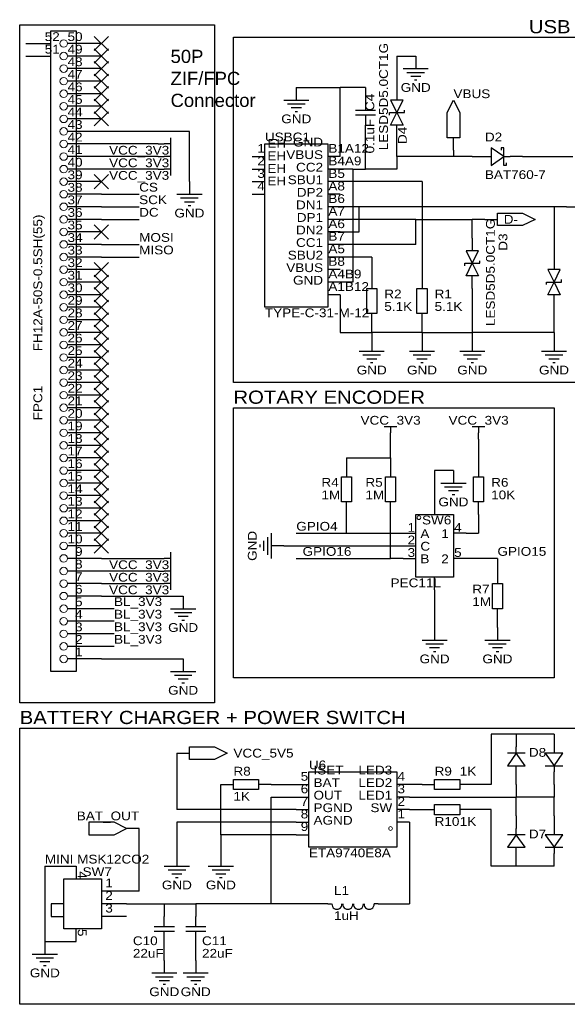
# Model space of a CAD drawing. Header units: millimetres. Extents: x 5 to 295, y -46 to 204.
# Tile 1 of 2: x 5 to 116, y 5 to 204. Entities that reach past the tile are written whole.
import ezdxf
from ezdxf.enums import TextEntityAlignment as Align

# ---------------------------------------------------------------- set-up
doc = ezdxf.new("R2010")
doc.units = ezdxf.units.MM
doc.header["$MEASUREMENT"] = 0
doc.styles.get("Standard").update_dxf_attribs({"font": 'arial.ttf'})

msp = doc.modelspace()

# ---------------------------------------------------------------- linework, layer by layer
at = {"color": 1, "true_color": 0x000000}
for points in [[(5.08, 203.2), (44.45, 203.2), (44.45, 66.04), (5.08, 66.04)], [(48.26, 200.66), (129.54, 200.66), (129.54, 130.81), (48.26, 130.81)], [(48.26, 125.73), (113.03, 125.73), (113.03, 71.12), (48.26, 71.12)], [(5.08, 60.96), (119.38, 60.96), (119.38, 5.08), (5.08, 5.08)]]:
    msp.add_lwpolyline(points, close=True, dxfattribs=at)
at = {"color": 1, "true_color": 0xa00000}
for points in [[(16.51, 72.39), (11.4, 72.39), (11.4, 201.93), (16.51, 201.93)], [(80.01, 187.96), (81.28, 185.42), (82.55, 187.96)], [(91.44, 180.34), (91.44, 185.42), (92.71, 187.96), (93.98, 185.42), (93.98, 180.34)], [(80.01, 182.88), (81.28, 185.42), (82.55, 182.88)], [(67.31, 146.05), (54.61, 146.05), (54.61, 179.07), (67.31, 179.07)], [(100.33, 174.75), (102.87, 176.53), (100.33, 178.31)], [(101.6, 165.1), (106.68, 165.1), (109.22, 163.83), (106.68, 162.56), (101.6, 162.56)], [(95.25, 157.48), (96.52, 154.94), (97.79, 157.48)], [(95.25, 152.4), (96.52, 154.94), (97.79, 152.4)], [(111.76, 153.67), (113.03, 151.13), (114.3, 153.67)], [(75.18, 144.78), (75.18, 149.86), (77.22, 149.86), (77.22, 144.78)], [(85.34, 144.78), (85.34, 149.86), (87.38, 149.86), (87.38, 144.78)], [(111.76, 148.59), (113.03, 151.13), (114.3, 148.59)], [(70.1, 106.68), (70.1, 111.76), (72.14, 111.76), (72.14, 106.68)], [(78.99, 106.68), (78.99, 111.76), (81.03, 111.76), (81.03, 106.68)], [(96.77, 106.68), (96.77, 111.76), (98.81, 111.76), (98.81, 106.68)], [(85.09, 104.14), (92.71, 104.14), (92.71, 91.44), (85.09, 91.44)], [(100.58, 85.09), (100.58, 90.17), (102.62, 90.17), (102.62, 85.09)], [(39.37, 57.15), (44.45, 57.15), (46.99, 55.88), (44.45, 54.61), (39.37, 54.61)], [(107.19, 53.34), (105.41, 55.88), (103.63, 53.34)], [(111.25, 55.88), (113.03, 53.34), (114.81, 55.88)], [(81.28, 36.83), (63.5, 36.83), (63.5, 52.07), (81.28, 52.07)], [(48.26, 50.55), (53.34, 50.55), (53.34, 48.51), (48.26, 48.51)], [(88.9, 50.55), (93.98, 50.55), (93.98, 48.51), (88.9, 48.51)], [(88.9, 45.47), (93.98, 45.47), (93.98, 43.43), (88.9, 43.43)], [(26.67, 40.64), (24.13, 41.91), (19.05, 41.91), (19.05, 39.37), (24.13, 39.37)], [(107.19, 36.83), (105.41, 39.37), (103.63, 36.83)], [(111.25, 39.37), (113.03, 36.83), (114.81, 39.37)], [(21.59, 30.48), (21.59, 20.32), (13.97, 20.32), (13.97, 30.48)]]:
    msp.add_lwpolyline(points, close=True, dxfattribs=at)
at = {"color": 1, "true_color": 0x880000}
for points in [[(6.35, 199.39), (11.43, 199.39)], [(21.59, 199.39), (16.51, 199.39)], [(6.35, 196.85), (11.43, 196.85)], [(21.59, 196.85), (16.51, 196.85)], [(85.09, 196.85), (85.09, 194.31)], [(21.59, 194.31), (16.51, 194.31)], [(21.59, 191.77), (16.51, 191.77)], [(21.59, 189.23), (16.51, 189.23)], [(60.96, 190.5), (60.96, 187.96)], [(74.93, 190.5), (74.93, 187.96)], [(81.28, 190.5), (81.28, 187.96)], [(21.59, 186.69), (16.51, 186.69)], [(21.59, 184.15), (16.51, 184.15)], [(21.59, 181.61), (16.51, 181.61)], [(74.93, 180.34), (74.93, 182.88)], [(81.28, 180.34), (81.28, 182.88)], [(92.71, 177.8), (92.71, 180.34)], [(21.59, 179.07), (16.51, 179.07)], [(33.02, 179.07), (34.29, 179.07)], [(21.59, 176.53), (16.51, 176.53)], [(33.02, 176.53), (34.29, 176.53)], [(52.07, 176.53), (54.61, 176.53)], [(69.85, 176.53), (67.31, 176.53)], [(96.52, 176.53), (99.06, 176.53)], [(106.68, 176.53), (104.14, 176.53)], [(114.3, 176.53), (116.84, 176.53)], [(21.59, 173.99), (16.51, 173.99)], [(33.02, 173.99), (34.29, 173.99)], [(52.07, 173.99), (54.61, 173.99)], [(69.85, 173.99), (67.31, 173.99)], [(21.59, 171.45), (16.51, 171.45)], [(39.37, 171.45), (39.37, 168.91)], [(52.07, 171.45), (54.61, 171.45)], [(69.85, 171.45), (67.31, 171.45)], [(21.59, 168.91), (16.51, 168.91)], [(52.07, 168.91), (54.61, 168.91)], [(69.85, 168.91), (67.31, 168.91)], [(21.59, 166.37), (16.51, 166.37)], [(69.85, 166.37), (67.31, 166.37)], [(115.57, 166.37), (118.11, 166.37)], [(21.59, 163.83), (16.51, 163.83)], [(69.85, 163.83), (67.31, 163.83)], [(99.06, 163.83), (101.6, 163.83)], [(21.59, 161.29), (16.51, 161.29)], [(69.85, 161.29), (67.31, 161.29)], [(96.52, 160.02), (96.52, 157.48)], [(21.59, 158.75), (16.51, 158.75)], [(69.85, 158.75), (67.31, 158.75)], [(21.59, 156.21), (16.51, 156.21)], [(69.85, 156.21), (67.31, 156.21)], [(113.03, 156.21), (113.03, 153.67)], [(21.59, 153.67), (16.51, 153.67)], [(69.85, 153.67), (67.31, 153.67)], [(76.2, 152.4), (76.2, 149.86)], [(86.36, 152.4), (86.36, 149.86)], [(96.52, 149.86), (96.52, 152.4)], [(21.59, 151.13), (16.51, 151.13)], [(69.85, 151.13), (67.31, 151.13)], [(21.59, 148.59), (16.51, 148.59)], [(69.85, 148.59), (67.31, 148.59)], [(113.03, 146.05), (113.03, 148.59)], [(21.59, 146.05), (16.51, 146.05)], [(21.59, 143.51), (16.51, 143.51)], [(76.2, 142.24), (76.2, 144.78)], [(86.36, 142.24), (86.36, 144.78)], [(21.59, 140.97), (16.51, 140.97)], [(76.2, 139.7), (76.2, 137.16)], [(86.36, 139.7), (86.36, 137.16)], [(96.52, 139.7), (96.52, 137.16)], [(113.03, 139.7), (113.03, 137.16)], [(21.59, 138.43), (16.51, 138.43)], [(21.59, 135.89), (16.51, 135.89)], [(21.59, 133.35), (16.51, 133.35)], [(21.59, 130.81), (16.51, 130.81)], [(21.59, 128.27), (16.51, 128.27)], [(21.59, 125.73), (16.51, 125.73)], [(21.59, 123.19), (16.51, 123.19)], [(21.59, 120.65), (16.51, 120.65)], [(80.01, 119.38), (80.01, 120.65)], [(97.79, 119.38), (97.79, 120.65)], [(21.59, 118.11), (16.51, 118.11)], [(21.59, 115.57), (16.51, 115.57)], [(71.12, 114.3), (71.12, 111.76)], [(80.01, 114.3), (80.01, 111.76)], [(97.79, 114.3), (97.79, 111.76)], [(21.59, 113.03), (16.51, 113.03)], [(92.71, 113.03), (92.71, 110.49)], [(21.59, 110.49), (16.51, 110.49)], [(21.59, 107.95), (16.51, 107.95)], [(71.12, 104.14), (71.12, 106.68)], [(80.01, 104.14), (80.01, 106.68)], [(88.9, 106.68), (88.9, 104.14)], [(97.79, 104.14), (97.79, 106.68)], [(21.59, 105.41), (16.51, 105.41)], [(21.59, 102.87), (16.51, 102.87)], [(21.59, 100.33), (16.51, 100.33)], [(82.55, 100.33), (85.09, 100.33)], [(95.25, 100.33), (92.71, 100.33)], [(21.59, 97.79), (16.51, 97.79)], [(58.42, 97.79), (55.88, 97.79)], [(82.55, 97.79), (85.09, 97.79)], [(21.59, 95.25), (16.51, 95.25)], [(33.02, 95.25), (34.29, 95.25)], [(82.55, 95.25), (85.09, 95.25)], [(95.25, 95.25), (92.71, 95.25)], [(21.59, 92.71), (16.51, 92.71)], [(33.02, 92.71), (34.29, 92.71)], [(101.6, 92.71), (101.6, 90.17)], [(21.59, 90.17), (16.51, 90.17)], [(33.02, 90.17), (34.29, 90.17)], [(88.9, 88.9), (88.9, 91.44)], [(21.59, 87.63), (16.51, 87.63)], [(38.1, 87.63), (38.1, 85.09)], [(21.59, 85.09), (16.51, 85.09)], [(101.6, 82.55), (101.6, 85.09)], [(21.59, 82.55), (16.51, 82.55)], [(21.59, 80.01), (16.51, 80.01)], [(88.9, 81.28), (88.9, 78.74)], [(101.6, 81.28), (101.6, 78.74)], [(21.59, 77.47), (16.51, 77.47)], [(21.59, 74.93), (16.51, 74.93)], [(38.1, 74.93), (38.1, 72.39)], [(105.41, 59.69), (105.41, 57.15)], [(113.03, 59.69), (113.03, 57.15)], [(36.83, 55.88), (39.37, 55.88)], [(105.41, 49.53), (105.41, 52.07)], [(113.03, 49.53), (113.03, 52.07)], [(45.72, 49.53), (48.26, 49.53)], [(55.88, 49.53), (53.34, 49.53)], [(60.96, 49.53), (63.5, 49.53)], [(83.82, 49.53), (81.28, 49.53)], [(86.36, 49.53), (88.9, 49.53)], [(96.52, 49.53), (93.98, 49.53)], [(60.96, 46.99), (63.5, 46.99)], [(83.82, 46.99), (81.28, 46.99)], [(60.96, 44.45), (63.5, 44.45)], [(83.82, 44.45), (81.28, 44.45)], [(86.36, 44.45), (88.9, 44.45)], [(96.52, 44.45), (93.98, 44.45)], [(60.96, 41.91), (63.5, 41.91)], [(83.82, 41.91), (81.28, 41.91)], [(105.41, 43.18), (105.41, 40.64)], [(113.03, 43.18), (113.03, 40.64)], [(29.21, 40.64), (26.67, 40.64)], [(60.96, 39.37), (63.5, 39.37)], [(36.83, 35.56), (36.83, 33.02)], [(45.72, 35.56), (45.72, 33.02)], [(105.41, 33.02), (105.41, 35.56)], [(113.03, 33.02), (113.03, 35.56)], [(16.51, 33.02), (16.51, 30.48)], [(26.67, 27.94), (21.59, 27.94)], [(26.67, 25.4), (21.59, 25.4)], [(34.29, 25.4), (34.29, 22.86)], [(40.64, 25.4), (40.64, 22.86)], [(67.31, 25.4), (68.07, 25.4)], [(77.47, 25.4), (76.71, 25.4)], [(26.67, 22.86), (21.59, 22.86)], [(16.51, 17.78), (16.51, 20.32)], [(10.16, 17.78), (10.16, 15.24)], [(34.29, 15.24), (34.29, 17.78)], [(40.64, 15.24), (40.64, 17.78)], [(34.29, 13.97), (34.29, 11.43)], [(40.64, 13.97), (40.64, 11.43)]]:
    msp.add_lwpolyline(points, dxfattribs=at)
at = {"color": 1, "true_color": 0xa00000}
for points in [[(16.51, 199.39), (14.73, 199.39)], [(16.51, 196.85), (14.73, 196.85)], [(16.51, 194.31), (14.73, 194.31)], [(82.55, 194.31), (87.63, 194.31)], [(83.31, 193.55), (86.87, 193.55)], [(16.51, 191.77), (14.73, 191.77)], [(84.07, 192.79), (86.11, 192.79)], [(84.84, 192.02), (85.34, 192.02)], [(16.51, 189.23), (14.73, 189.23)], [(58.42, 187.96), (63.5, 187.96)], [(59.18, 187.2), (62.74, 187.2)], [(74.93, 187.96), (74.93, 185.93)], [(16.51, 186.69), (14.73, 186.69)], [(59.94, 186.44), (61.98, 186.44)], [(60.71, 185.67), (61.21, 185.67)], [(72.9, 185.93), (76.96, 185.93)], [(79.76, 184.91), (79.76, 185.42), (82.8, 185.42), (82.8, 185.93)], [(16.51, 184.15), (14.73, 184.15)], [(76.96, 184.91), (72.9, 184.91)], [(74.93, 184.91), (74.93, 182.88)], [(16.51, 181.61), (14.73, 181.61)], [(35.56, 180.34), (35.56, 177.8)], [(16.51, 179.07), (14.73, 179.07)], [(35.56, 179.07), (34.29, 179.07)], [(35.56, 177.8), (35.56, 175.26)], [(103.38, 175.26), (103.38, 174.75), (102.87, 174.75), (102.87, 178.31), (102.36, 178.31), (102.36, 177.8)], [(16.51, 176.53), (14.73, 176.53)], [(35.56, 176.53), (34.29, 176.53)], [(35.56, 175.26), (35.56, 172.72)], [(99.06, 176.53), (100.33, 176.53)], [(102.87, 176.53), (104.14, 176.53)], [(16.51, 173.99), (14.73, 173.99)], [(35.56, 173.99), (34.29, 173.99)], [(16.51, 171.45), (14.73, 171.45)], [(16.51, 168.91), (14.73, 168.91)], [(36.83, 168.91), (41.91, 168.91)], [(37.59, 168.15), (41.15, 168.15)], [(38.35, 167.39), (40.39, 167.39)], [(16.51, 166.37), (14.73, 166.37)], [(39.12, 166.62), (39.62, 166.62)], [(16.51, 163.83), (14.73, 163.83)], [(16.51, 161.29), (14.73, 161.29)], [(16.51, 158.75), (14.73, 158.75)], [(16.51, 156.21), (14.73, 156.21)], [(95, 154.43), (95, 154.94), (98.04, 154.94), (98.04, 155.45)], [(16.51, 153.67), (14.73, 153.67)], [(111.51, 150.62), (111.51, 151.13), (114.55, 151.13), (114.55, 151.64)], [(16.51, 151.13), (14.73, 151.13)], [(16.51, 148.59), (14.73, 148.59)], [(16.51, 146.05), (14.73, 146.05)], [(16.51, 143.51), (14.73, 143.51)], [(16.51, 140.97), (14.73, 140.97)], [(16.51, 138.43), (14.73, 138.43)], [(16.51, 135.89), (14.73, 135.89)], [(73.66, 137.16), (78.74, 137.16)], [(74.42, 136.4), (77.98, 136.4)], [(75.18, 135.64), (77.22, 135.64)], [(83.82, 137.16), (88.9, 137.16)], [(84.58, 136.4), (88.14, 136.4)], [(85.34, 135.64), (87.38, 135.64)], [(93.98, 137.16), (99.06, 137.16)], [(94.74, 136.4), (98.3, 136.4)], [(95.5, 135.64), (97.54, 135.64)], [(110.49, 137.16), (115.57, 137.16)], [(111.25, 136.4), (114.81, 136.4)], [(112.01, 135.64), (114.05, 135.64)], [(75.95, 134.87), (76.45, 134.87)], [(86.11, 134.87), (86.61, 134.87)], [(96.27, 134.87), (96.77, 134.87)], [(112.78, 134.87), (113.28, 134.87)], [(16.51, 133.35), (14.73, 133.35)], [(16.51, 130.81), (14.73, 130.81)], [(16.51, 128.27), (14.73, 128.27)], [(16.51, 125.73), (14.73, 125.73)], [(16.51, 123.19), (14.73, 123.19)], [(78.74, 121.92), (81.28, 121.92)], [(80.01, 121.92), (80.01, 120.65)], [(96.52, 121.92), (99.06, 121.92)], [(97.79, 121.92), (97.79, 120.65)], [(16.51, 120.65), (14.73, 120.65)], [(16.51, 118.11), (14.73, 118.11)], [(16.51, 115.57), (14.73, 115.57)], [(16.51, 113.03), (14.73, 113.03)], [(16.51, 110.49), (14.73, 110.49)], [(90.17, 110.49), (95.25, 110.49)], [(90.93, 109.73), (94.49, 109.73)], [(16.51, 107.95), (14.73, 107.95)], [(91.69, 108.97), (93.73, 108.97)], [(92.46, 108.2), (92.96, 108.2)], [(16.51, 105.41), (14.73, 105.41)], [(16.51, 102.87), (14.73, 102.87)], [(16.51, 100.33), (14.73, 100.33)], [(55.12, 99.57), (55.12, 96.01)], [(55.88, 100.33), (55.88, 95.25)], [(16.51, 97.79), (14.73, 97.79)], [(53.59, 98.04), (53.59, 97.54)], [(54.36, 98.81), (54.36, 96.77)], [(35.56, 96.52), (35.56, 93.98)], [(16.51, 95.25), (14.73, 95.25)], [(35.56, 95.25), (34.29, 95.25)], [(35.56, 93.98), (35.56, 91.44)], [(16.51, 92.71), (14.73, 92.71)], [(35.56, 92.71), (34.29, 92.71)], [(16.51, 90.17), (14.73, 90.17)], [(35.56, 90.17), (34.29, 90.17)], [(35.56, 91.44), (35.56, 88.9)], [(16.51, 87.63), (14.73, 87.63)], [(16.51, 85.09), (14.73, 85.09)], [(35.56, 85.09), (40.64, 85.09)], [(36.32, 84.33), (39.88, 84.33)], [(16.51, 82.55), (14.73, 82.55)], [(37.08, 83.57), (39.12, 83.57)], [(37.85, 82.8), (38.35, 82.8)], [(16.51, 80.01), (14.73, 80.01)], [(86.36, 78.74), (91.44, 78.74)], [(87.12, 77.98), (90.68, 77.98)], [(99.06, 78.74), (104.14, 78.74)], [(99.82, 77.98), (103.38, 77.98)], [(16.51, 77.47), (14.73, 77.47)], [(87.88, 77.22), (89.92, 77.22)], [(88.65, 76.45), (89.15, 76.45)], [(100.58, 77.22), (102.62, 77.22)], [(101.35, 76.45), (101.85, 76.45)], [(16.51, 74.93), (14.73, 74.93)], [(35.56, 72.39), (40.64, 72.39)], [(36.32, 71.63), (39.88, 71.63)], [(37.08, 70.87), (39.12, 70.87)], [(37.85, 70.1), (38.35, 70.1)], [(107.19, 55.88), (103.63, 55.88)], [(105.41, 55.88), (105.41, 57.15)], [(113.03, 57.15), (113.03, 55.88)], [(105.41, 52.07), (105.41, 53.34)], [(111.25, 53.34), (114.81, 53.34)], [(113.03, 53.34), (113.03, 52.07)], [(105.41, 39.37), (105.41, 40.64)], [(113.03, 40.64), (113.03, 39.37)], [(107.19, 39.37), (103.63, 39.37)], [(105.41, 35.56), (105.41, 36.83)], [(111.25, 36.83), (114.81, 36.83)], [(113.03, 36.83), (113.03, 35.56)], [(34.29, 33.02), (39.37, 33.02)], [(35.05, 32.26), (38.61, 32.26)], [(43.18, 33.02), (48.26, 33.02)], [(43.94, 32.26), (47.5, 32.26)], [(35.81, 31.5), (37.85, 31.5)], [(36.58, 30.73), (37.08, 30.73)], [(44.7, 31.5), (46.74, 31.5)], [(45.47, 30.73), (45.97, 30.73)], [(13.97, 25.4), (11.43, 25.4), (11.43, 22.86), (13.97, 22.86)], [(34.29, 20.83), (34.29, 22.86)], [(40.64, 20.83), (40.64, 22.86)], [(32.26, 20.83), (36.32, 20.83)], [(38.61, 20.83), (42.67, 20.83)], [(36.32, 19.81), (32.26, 19.81)], [(34.29, 17.78), (34.29, 19.81)], [(42.67, 19.81), (38.61, 19.81)], [(40.64, 17.78), (40.64, 19.81)], [(7.62, 15.24), (12.7, 15.24)], [(8.38, 14.48), (11.94, 14.48)], [(9.14, 13.72), (11.18, 13.72)], [(9.91, 12.95), (10.41, 12.95)], [(31.75, 11.43), (36.83, 11.43)], [(32.51, 10.67), (36.07, 10.67)], [(38.1, 11.43), (43.18, 11.43)], [(38.86, 10.67), (42.42, 10.67)], [(33.27, 9.91), (35.31, 9.91)], [(34.04, 9.14), (34.54, 9.14)], [(39.62, 9.91), (41.66, 9.91)], [(40.39, 9.14), (40.89, 9.14)]]:
    msp.add_lwpolyline(points, dxfattribs=at)
at = {"color": 1, "true_color": 0x999999}
for points in [[(23.03, 200.83), (20.15, 197.95)], [(20.15, 200.83), (23.03, 197.95)], [(23.03, 198.29), (20.15, 195.41)], [(20.15, 198.29), (23.03, 195.41)], [(23.03, 195.75), (20.15, 192.87)], [(20.15, 195.75), (23.03, 192.87)], [(23.03, 193.21), (20.15, 190.33)], [(20.15, 193.21), (23.03, 190.33)], [(23.03, 190.67), (20.15, 187.79)], [(20.15, 190.67), (23.03, 187.79)], [(23.03, 188.13), (20.15, 185.25)], [(20.15, 188.13), (23.03, 185.25)], [(23.03, 185.59), (20.15, 182.71)], [(20.15, 185.59), (23.03, 182.71)], [(23.03, 172.89), (20.15, 170.01)], [(20.15, 172.89), (23.03, 170.01)], [(23.03, 162.73), (20.15, 159.85)], [(20.15, 162.73), (23.03, 159.85)], [(23.03, 155.11), (20.15, 152.23)], [(20.15, 155.11), (23.03, 152.23)], [(23.03, 152.57), (20.15, 149.69)], [(20.15, 152.57), (23.03, 149.69)], [(23.03, 150.03), (20.15, 147.15)], [(20.15, 150.03), (23.03, 147.15)], [(23.03, 147.49), (20.15, 144.61)], [(20.15, 147.49), (23.03, 144.61)], [(23.03, 144.95), (20.15, 142.07)], [(20.15, 144.95), (23.03, 142.07)], [(23.03, 142.41), (20.15, 139.53)], [(20.15, 142.41), (23.03, 139.53)], [(23.03, 139.87), (20.15, 136.99)], [(20.15, 139.87), (23.03, 136.99)], [(23.03, 137.33), (20.15, 134.45)], [(20.15, 137.33), (23.03, 134.45)], [(23.03, 134.79), (20.15, 131.91)], [(20.15, 134.79), (23.03, 131.91)], [(23.03, 132.25), (20.15, 129.37)], [(20.15, 132.25), (23.03, 129.37)], [(23.03, 129.71), (20.15, 126.83)], [(20.15, 129.71), (23.03, 126.83)], [(23.03, 127.17), (20.15, 124.29)], [(20.15, 127.17), (23.03, 124.29)], [(23.03, 124.63), (20.15, 121.75)], [(20.15, 124.63), (23.03, 121.75)], [(23.03, 122.09), (20.15, 119.21)], [(20.15, 122.09), (23.03, 119.21)], [(23.03, 119.55), (20.15, 116.67)], [(20.15, 119.55), (23.03, 116.67)], [(23.03, 117.01), (20.15, 114.13)], [(20.15, 117.01), (23.03, 114.13)], [(23.03, 114.47), (20.15, 111.59)], [(20.15, 114.47), (23.03, 111.59)], [(23.03, 111.93), (20.15, 109.05)], [(20.15, 111.93), (23.03, 109.05)], [(23.03, 109.39), (20.15, 106.51)], [(20.15, 109.39), (23.03, 106.51)], [(23.03, 106.85), (20.15, 103.97)], [(20.15, 106.85), (23.03, 103.97)], [(23.03, 104.31), (20.15, 101.43)], [(20.15, 104.31), (23.03, 101.43)], [(23.03, 101.77), (20.15, 98.89)], [(20.15, 101.77), (23.03, 98.89)], [(23.03, 99.23), (20.15, 96.35)], [(20.15, 99.23), (23.03, 96.35)]]:
    msp.add_lwpolyline(points, dxfattribs=at)
at = {"color": 1, "true_color": 0x008800}
for points in [[(81.28, 196.85), (85.09, 196.85)], [(81.28, 196.85), (81.28, 190.5)], [(60.96, 190.5), (69.85, 190.5)], [(69.85, 176.53), (69.85, 190.5)], [(74.93, 190.5), (69.85, 190.5)], [(39.37, 181.61), (21.59, 181.61)], [(39.37, 171.45), (39.37, 181.61)], [(74.93, 173.99), (74.93, 180.34)], [(81.28, 176.53), (81.28, 180.34)], [(33.02, 179.07), (21.59, 179.07)], [(92.71, 177.8), (92.71, 176.53)], [(33.02, 176.53), (21.59, 176.53)], [(81.28, 176.53), (81.28, 173.99)], [(92.71, 176.53), (81.28, 176.53)], [(96.52, 176.53), (92.71, 176.53)], [(106.68, 176.53), (114.3, 176.53)], [(33.02, 173.99), (21.59, 173.99)], [(72.39, 173.99), (69.85, 173.99)], [(72.39, 173.99), (74.93, 173.99)], [(72.39, 173.99), (72.39, 151.13)], [(81.28, 173.99), (74.93, 173.99)], [(86.36, 171.45), (69.85, 171.45)], [(86.36, 171.45), (86.36, 152.4)], [(21.59, 168.91), (29.21, 168.91)], [(21.59, 166.37), (29.21, 166.37)], [(73.66, 166.37), (69.85, 166.37)], [(73.66, 161.29), (73.66, 166.37)], [(113.03, 166.37), (73.66, 166.37)], [(113.03, 166.37), (113.03, 156.21)], [(115.57, 166.37), (113.03, 166.37)], [(21.59, 163.83), (29.21, 163.83)], [(85.09, 163.83), (69.85, 163.83)], [(85.09, 163.83), (96.52, 163.83)], [(85.09, 158.75), (85.09, 163.83)], [(96.52, 160.02), (96.52, 163.83)], [(99.06, 163.83), (96.52, 163.83)], [(69.85, 161.29), (73.66, 161.29)], [(21.59, 158.75), (29.21, 158.75)], [(85.09, 158.75), (69.85, 158.75)], [(21.59, 156.21), (29.21, 156.21)], [(76.2, 156.21), (69.85, 156.21)], [(76.2, 156.21), (76.2, 152.4)], [(72.39, 151.13), (69.85, 151.13)], [(96.52, 149.86), (96.52, 140.97)], [(69.85, 148.59), (69.85, 140.97)], [(113.03, 140.97), (113.03, 146.05)], [(76.2, 140.97), (76.2, 142.24)], [(86.36, 140.97), (86.36, 142.24)], [(69.85, 140.97), (76.2, 140.97)], [(86.36, 140.97), (76.2, 140.97)], [(76.2, 140.97), (76.2, 139.7)], [(86.36, 140.97), (96.52, 140.97)], [(86.36, 140.97), (86.36, 139.7)], [(96.52, 140.97), (96.52, 139.7)], [(113.03, 140.97), (96.52, 140.97)], [(113.03, 140.97), (113.03, 139.7)], [(80.01, 115.57), (80.01, 119.38)], [(97.79, 119.38), (97.79, 114.3)], [(71.12, 115.57), (71.12, 114.3)], [(71.12, 115.57), (80.01, 115.57)], [(80.01, 115.57), (80.01, 114.3)], [(92.71, 113.03), (88.9, 113.03)], [(88.9, 113.03), (88.9, 106.68)], [(71.12, 100.33), (71.12, 104.14)], [(80.01, 95.25), (80.01, 104.14)], [(97.79, 104.14), (97.79, 100.33)], [(60.96, 100.33), (71.12, 100.33)], [(71.12, 100.33), (82.55, 100.33)], [(95.25, 100.33), (97.79, 100.33)], [(58.42, 97.79), (82.55, 97.79)], [(21.59, 95.25), (33.02, 95.25)], [(60.96, 95.25), (80.01, 95.25)], [(82.55, 95.25), (80.01, 95.25)], [(101.6, 95.25), (95.25, 95.25)], [(101.6, 95.25), (101.6, 92.71)], [(33.02, 92.71), (21.59, 92.71)], [(21.59, 90.17), (33.02, 90.17)], [(21.59, 87.63), (38.1, 87.63)], [(88.9, 88.9), (88.9, 81.28)], [(24.13, 85.09), (21.59, 85.09)], [(24.13, 82.55), (21.59, 82.55)], [(101.6, 81.28), (101.6, 82.55)], [(24.13, 80.01), (21.59, 80.01)], [(24.13, 77.47), (21.59, 77.47)], [(21.59, 74.93), (38.1, 74.93)], [(105.41, 59.69), (100.33, 59.69)], [(100.33, 59.69), (100.33, 49.53)], [(113.03, 59.69), (105.41, 59.69)], [(36.83, 55.88), (36.83, 44.45)], [(45.72, 39.37), (45.72, 49.53)], [(55.88, 49.53), (60.96, 49.53)], [(86.36, 49.53), (83.82, 49.53)], [(100.33, 49.53), (96.52, 49.53)], [(105.41, 49.53), (105.41, 46.99)], [(113.03, 49.53), (113.03, 46.99)], [(55.88, 25.4), (55.88, 46.99)], [(55.88, 46.99), (60.96, 46.99)], [(83.82, 46.99), (105.41, 46.99)], [(105.41, 43.18), (105.41, 46.99)], [(113.03, 46.99), (105.41, 46.99)], [(113.03, 43.18), (113.03, 46.99)], [(60.96, 44.45), (36.83, 44.45)], [(83.82, 44.45), (86.36, 44.45)], [(100.33, 44.45), (96.52, 44.45)], [(100.33, 33.02), (100.33, 44.45)], [(36.83, 41.91), (36.83, 35.56)], [(60.96, 41.91), (36.83, 41.91)], [(83.82, 41.91), (83.82, 25.4)], [(29.21, 27.94), (29.21, 40.64)], [(45.72, 39.37), (45.72, 35.56)], [(60.96, 39.37), (45.72, 39.37)], [(10.16, 33.02), (10.16, 17.78)], [(10.16, 33.02), (16.51, 33.02)], [(105.41, 33.02), (100.33, 33.02)], [(113.03, 33.02), (105.41, 33.02)], [(29.21, 27.94), (26.67, 27.94)], [(26.67, 25.4), (34.29, 25.4)], [(34.29, 25.4), (40.64, 25.4)], [(55.88, 25.4), (40.64, 25.4)], [(67.31, 25.4), (55.88, 25.4)], [(77.47, 25.4), (83.82, 25.4)], [(10.16, 17.78), (16.51, 17.78)], [(34.29, 13.97), (34.29, 15.24)], [(40.64, 13.97), (40.64, 15.24)]]:
    msp.add_lwpolyline(points, dxfattribs=at)
at = {"color": 1, "lineweight": 0, "true_color": 0xa00000}
for centre, radius in [((13.97, 199.39), 0.762), ((13.97, 196.85), 0.762), ((13.97, 194.31), 0.762), ((13.97, 191.77), 0.762), ((13.97, 189.23), 0.762), ((13.97, 186.69), 0.762), ((13.97, 184.15), 0.762), ((13.97, 181.61), 0.762), ((13.97, 179.07), 0.762), ((13.97, 176.53), 0.762), ((13.97, 173.99), 0.762), ((13.97, 171.45), 0.762), ((13.97, 168.91), 0.762), ((13.97, 166.37), 0.762), ((13.97, 163.83), 0.762), ((13.97, 161.29), 0.762), ((13.97, 158.75), 0.762), ((13.97, 156.21), 0.762), ((13.97, 153.67), 0.762), ((13.97, 151.13), 0.762), ((13.97, 148.59), 0.762), ((13.97, 146.05), 0.762), ((13.97, 143.51), 0.762), ((13.97, 140.97), 0.762), ((13.97, 138.43), 0.762), ((13.97, 135.89), 0.762), ((13.97, 133.35), 0.762), ((13.97, 130.81), 0.762), ((13.97, 128.27), 0.762), ((13.97, 125.73), 0.762), ((13.97, 123.19), 0.762), ((13.97, 120.65), 0.762), ((13.97, 118.11), 0.762), ((13.97, 115.57), 0.762), ((13.97, 113.03), 0.762), ((13.97, 110.49), 0.762), ((13.97, 107.95), 0.762), ((13.97, 105.41), 0.762), ((13.97, 102.87), 0.762), ((85.73, 103.51), 0.381), ((13.97, 100.33), 0.762), ((13.97, 97.79), 0.762), ((13.97, 95.25), 0.762), ((13.97, 92.71), 0.762), ((13.97, 90.17), 0.762), ((13.97, 87.63), 0.762), ((13.97, 85.09), 0.762), ((13.97, 82.55), 0.762), ((13.97, 80.01), 0.762), ((13.97, 77.47), 0.762), ((13.97, 74.93), 0.762), ((80.01, 40.64), 0.381)]:
    msp.add_circle(centre, radius, dxfattribs=at)
at = {"color": 1, "true_color": 0xa00000}
for centre, start, end in [((69.17, 25.31), 175.911, 364.0156), ((71.36, 25.31), 175.911, 364.0156), ((73.51, 25.31), 175.911, 364.0156), ((75.67, 25.31), 175.9181, 364.0229)]:
    msp.add_arc(centre, 1.01, start, end, dxfattribs=at)

# ---------------------------------------------------------------- texts
at = {"color": 1, "true_color": 0x006600, "width": 1.1}
for s, p in [('USB TYPE C', (107.95, 200.66)), ('ROTARY ENCODER', (48.26, 125.73)), ('BATTERY CHARGER + POWER SWITCH', (5.08, 60.96))]:
    msp.add_text(s, height=2.667, dxfattribs=at).set_placement(p, align=Align.BOTTOM_LEFT)
at = {"color": 1, "true_color": 0x000000, "width": 1.1}
for s, height, p in [('52', 1.778, (10.13, 199.36)), ('51', 1.778, (10.13, 196.82)), ('EH', 1.778, (55.12, 177.78)), ('EH', 1.778, (55.12, 175.24)), ('B1A12', 1.778, (67.44, 176.76)), ('B4A9', 1.778, (67.44, 174.22)), ('EH', 1.778, (55.12, 172.7)), ('B5', 1.778, (67.44, 171.68)), ('EH', 1.778, (55.12, 170.16)), ('A8', 1.778, (67.44, 169.14)), ('B6', 1.778, (67.44, 166.6)), ('A7', 1.778, (67.44, 164.06)), ('A6', 1.778, (67.44, 161.52)), ('B7', 1.778, (67.44, 158.98)), ('A5', 1.778, (67.44, 156.44)), ('B8', 1.778, (67.44, 153.9)), ('A4B9', 1.778, (67.44, 151.36)), ('A1B12', 1.778, (67.44, 148.82)), ('4', 1.78, (92.84, 100.1)), ('A', 1.78, (86.03, 98.83)), ('C', 1.78, (86.03, 96.29)), ('B', 1.78, (86.03, 93.75)), ('5', 1.78, (92.84, 95.02)), ('ISET', 1.778, (64.44, 51.03)), ('4', 1.78, (81.41, 49.76)), ('BAT', 1.778, (64.44, 48.49)), ('OUT', 1.778, (64.44, 45.95)), ('3', 1.78, (81.41, 47.22)), ('2', 1.78, (81.41, 44.68)), ('PGND', 1.778, (64.44, 43.41)), ('1', 1.78, (81.41, 42.14)), ('AGND', 1.778, (64.44, 40.87)), ('1', 1.78, (22.37, 28.19)), ('2', 1.78, (22.37, 25.65)), ('3', 1.78, (22.37, 23.11))]:
    msp.add_text(s, height=height, dxfattribs=at).set_placement(p, align=Align.BOTTOM_LEFT)
for s, height, p in [('50', 1.778, (17.78, 199.36)), ('49', 1.778, (17.78, 196.82)), ('48', 1.778, (17.78, 194.28)), ('47', 1.778, (17.78, 191.74)), ('46', 1.778, (17.78, 189.2)), ('45', 1.778, (17.78, 186.66)), ('44', 1.778, (17.78, 184.12)), ('43', 1.778, (17.78, 181.58)), ('42', 1.778, (17.78, 179.04)), ('GND', 1.778, (66.37, 178.03)), ('41', 1.778, (17.78, 176.5)), ('1', 1.78, (54.61, 176.76)), ('VBUS', 1.778, (66.37, 175.49)), ('40', 1.778, (17.78, 173.96)), ('2', 1.78, (54.61, 174.22)), ('CC2', 1.778, (66.37, 172.95)), ('39', 1.778, (17.78, 171.42)), ('3', 1.78, (54.61, 171.68)), ('4', 1.78, (54.61, 169.14)), ('SBU1', 1.778, (66.37, 170.41)), ('38', 1.778, (17.78, 168.88)), ('DP2', 1.778, (66.37, 167.87)), ('37', 1.778, (17.78, 166.34)), ('DN1', 1.778, (66.37, 165.33)), ('36', 1.778, (17.78, 163.8)), ('35', 1.778, (17.78, 161.26)), ('DP1', 1.778, (66.37, 162.79)), ('DN2', 1.778, (66.37, 160.25)), ('34', 1.778, (17.78, 158.72)), ('CC1', 1.778, (66.37, 157.71)), ('33', 1.778, (17.78, 156.18)), ('SBU2', 1.778, (66.37, 155.17)), ('32', 1.778, (17.78, 153.64)), ('31', 1.778, (17.78, 151.1)), ('VBUS', 1.778, (66.37, 152.63)), ('GND', 1.778, (66.37, 150.09)), ('30', 1.778, (17.78, 148.56)), ('29', 1.778, (17.78, 146.02)), ('28', 1.778, (17.78, 143.48)), ('27', 1.778, (17.78, 140.94)), ('26', 1.778, (17.78, 138.4)), ('25', 1.778, (17.78, 135.86)), ('24', 1.778, (17.78, 133.32)), ('23', 1.778, (17.78, 130.78)), ('22', 1.778, (17.78, 128.24)), ('21', 1.778, (17.78, 125.7)), ('20', 1.778, (17.78, 123.16)), ('19', 1.778, (17.78, 120.62)), ('18', 1.778, (17.78, 118.08)), ('17', 1.778, (17.78, 115.54)), ('16', 1.778, (17.78, 113)), ('15', 1.778, (17.78, 110.46)), ('14', 1.778, (17.78, 107.92)), ('13', 1.778, (17.78, 105.38)), ('12', 1.778, (17.78, 102.84)), ('11', 1.778, (17.78, 100.3)), ('1', 1.78, (84.96, 100.1)), ('10', 1.778, (17.78, 97.76)), ('2', 1.78, (84.96, 97.56)), ('1', 1.78, (91.77, 98.83)), ('9', 1.78, (17.78, 95.22)), ('3', 1.78, (84.96, 95.02)), ('2', 1.78, (91.77, 93.75)), ('8', 1.78, (17.78, 92.68)), ('7', 1.78, (17.78, 90.14)), ('6', 1.78, (17.78, 87.6)), ('5', 1.78, (17.78, 85.06)), ('4', 1.78, (17.78, 82.52)), ('3', 1.78, (17.78, 79.98)), ('2', 1.78, (17.78, 77.44)), ('1', 1.78, (17.78, 74.9)), ('5', 1.78, (63.37, 49.76)), ('LED3', 1.778, (80.34, 51.03)), ('LED2', 1.778, (80.34, 48.49)), ('6', 1.78, (63.37, 47.22)), ('LED1', 1.778, (80.34, 45.95)), ('7', 1.78, (63.37, 44.68)), ('8', 1.78, (63.37, 42.14)), ('SW', 1.778, (80.34, 43.41)), ('9', 1.78, (63.37, 39.6))]:
    msp.add_text(s, height=height, dxfattribs=at).set_placement(p, align=Align.BOTTOM_RIGHT)
at = {"color": 1, "true_color": 0x0000ff, "width": 1.1}
for s, p in [('LESD5D5.0CT1G', (80.01, 177.8)), ('FH12A-50S-0.5SH(55)', (10.16, 137.16)), ('LESD5D5.0CT1G', (101.6, 142.24))]:
    msp.add_text(s, height=1.778, rotation=90, dxfattribs=at).set_placement(p, align=Align.BOTTOM_LEFT)
at = {"color": 1, "true_color": 0x000080, "width": 1.1}
for s, p in [('GND', (85.09, 190.5)), ('GND', (60.96, 184.15)), ('VCC_3V3', (29.21, 177.8)), ('VCC_3V3', (29.21, 175.26)), ('VCC_3V3', (29.21, 172.72)), ('GND', (39.37, 165.1)), ('GND', (76.2, 133.35)), ('GND', (86.36, 133.35)), ('GND', (96.52, 133.35)), ('GND', (113.03, 133.35)), ('VCC_3V3', (80.01, 123.19)), ('VCC_3V3', (97.79, 123.19)), ('GND', (92.71, 106.68)), ('VCC_3V3', (29.21, 93.98)), ('VCC_3V3', (29.21, 91.44)), ('VCC_3V3', (29.21, 88.9)), ('GND', (38.1, 81.28)), ('GND', (88.9, 74.93)), ('GND', (101.6, 74.93)), ('GND', (38.1, 68.58)), ('GND', (36.83, 29.21)), ('GND', (45.72, 29.21)), ('GND', (10.16, 11.43)), ('GND', (34.29, 7.62)), ('GND', (40.64, 7.62))]:
    msp.add_text(s, height=1.778, dxfattribs=at).set_placement(p, align=Align.MIDDLE_CENTER)
for s, p in [('VBUS', (92.71, 189.23)), ('D-', (102.87, 163.83)), ('VCC_5V5', (48.26, 55.88))]:
    msp.add_text(s, height=1.778, dxfattribs=at).set_placement(p, align=Align.MIDDLE_LEFT)
at = {"color": 1, "true_color": 0x0000ff, "width": 1.1}
for s, p in [('C4', (74.93, 189.23)), ('0.1uF', (74.93, 184.15))]:
    msp.add_text(s, height=1.778, rotation=90, dxfattribs=at).set_placement(p, align=Align.TOP_RIGHT)
at = {"color": 1, "true_color": 0x000080, "width": 1.1}
for s, p in [('USBC1', (54.61, 179.07)), ('D2', (99.06, 179.07)), ('SW6', (86.36, 101.6)), ('U6', (63.5, 52.07)), ('SW7', (17.78, 30.48))]:
    msp.add_text(s, height=1.778, dxfattribs=at).set_placement(p, align=Align.BOTTOM_LEFT)
for s, p in [('D4', (83.82, 179.07)), ('D3', (104.14, 157.48)), ('FPC1', (10.16, 123.19))]:
    msp.add_text(s, height=1.778, rotation=90, dxfattribs=at).set_placement(p, align=Align.BOTTOM_LEFT)
at = {"color": 1, "true_color": 0x0000ff, "width": 1.1}
for s, p in [('BAT760-7', (99.06, 171.45)), ('CS', (29.21, 168.91)), ('SCK', (29.21, 166.37)), ('DC', (29.21, 163.83)), ('MOSI', (29.21, 158.75)), ('MISO', (29.21, 156.21)), ('R2', (78.74, 147.32)), ('R1', (88.9, 147.32)), ('TYPE-C-31-M-12', (54.61, 143.51)), ('5.1K', (78.74, 144.78)), ('5.1K', (88.9, 144.78)), ('R4', (66.04, 109.22)), ('R5', (74.93, 109.22)), ('R6', (100.33, 109.22)), ('1M', (66.04, 106.68)), ('1M', (74.93, 106.68)), ('10K', (100.33, 106.68)), ('GPIO4', (60.96, 100.33)), ('GPIO16', (62.23, 95.25)), ('GPIO15', (101.6, 95.25)), ('PEC11L', (80.01, 88.9)), ('R7', (96.52, 87.63)), ('BL_3V3', (24.13, 85.09)), ('1M', (96.52, 85.09)), ('BL_3V3', (24.13, 82.55)), ('BL_3V3', (24.13, 80.01)), ('BL_3V3', (24.13, 77.47)), ('D8', (107.95, 54.61)), ('R8', (48.26, 50.8)), ('R9', (88.9, 50.8)), ('1K', (93.98, 50.8)), ('1K', (48.26, 45.72)), ('R10', (88.9, 40.64)), ('1K', (93.98, 40.64)), ('D7', (107.95, 38.1)), ('ETA9740E8A', (63.5, 34.29)), ('MINI MSK12CO2', (10.16, 33.02)), ('L1', (68.58, 26.67)), ('1uH', (68.58, 21.59)), ('C10', (27.94, 16.51)), ('C11', (41.91, 16.51)), ('22uF', (27.94, 13.97)), ('22uF', (41.91, 13.97))]:
    msp.add_text(s, height=1.778, dxfattribs=at).set_placement(p, align=Align.BOTTOM_LEFT)
at = {"color": 1, "true_color": 0x000080, "width": 1.1}
msp.add_text('GND', height=1.778, rotation=90, dxfattribs=at).set_placement((52.07, 97.79), align=Align.MIDDLE_CENTER)
msp.add_text('BAT_OUT', height=1.778, dxfattribs=at).set_placement((29.21, 43.18), align=Align.MIDDLE_RIGHT)
at = {"color": 1, "true_color": 0x000000, "width": 1.1}
msp.add_text('4', height=1.78, rotation=270, dxfattribs=at).set_placement((16.28, 30.48), align=Align.BOTTOM_RIGHT)
msp.add_text('5', height=1.78, rotation=270, dxfattribs=at).set_placement((16.28, 20.32), align=Align.BOTTOM_LEFT)
at = {"insert": (35.56, 198.12), "char_height": 2.667, "width": 1.1, "attachment_point": 1}
msp.add_mtext('50P ZIF/FPC \\PConnector', dxfattribs=at)

doc.saveas('drawing.dxf')
